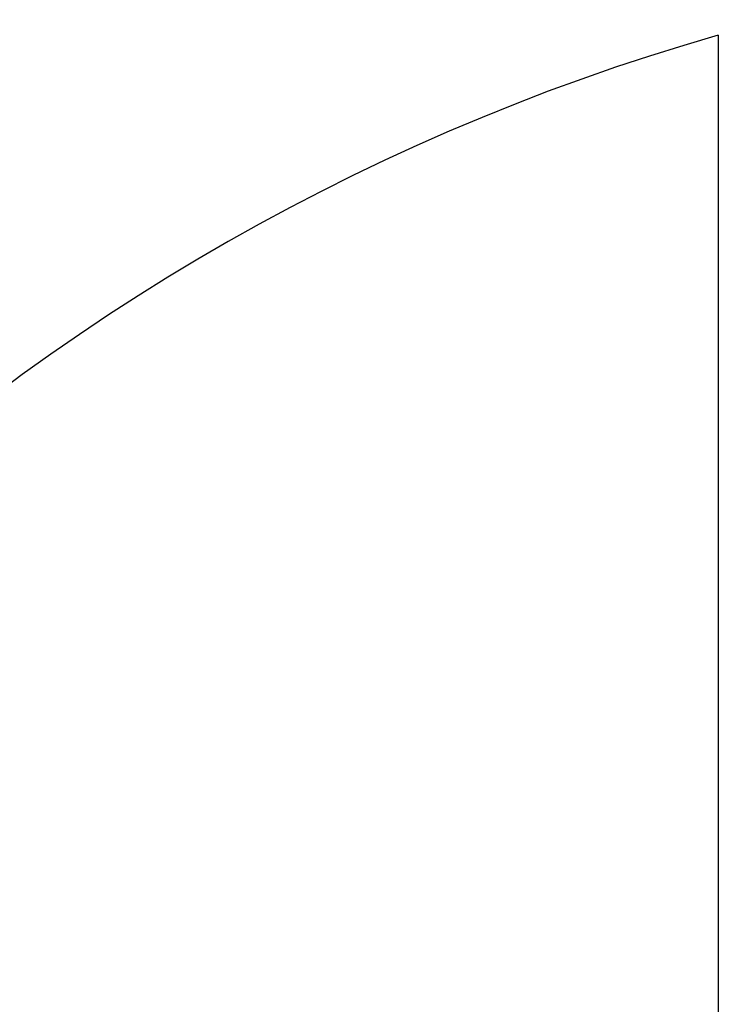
# Model space of a CAD drawing. Header units: millimetres. Extents: x 148 to 413, y 29 to 513.
# Tile 39 of 50: x 273.44 to 277.29, y 64.39 to 69.7. Entities that reach past the tile are written whole.
import ezdxf

# ---------------------------------------------------------------- set-up
doc = ezdxf.new("R2010")
doc.units = ezdxf.units.MM
doc.header["$LTSCALE"] = 47.498
doc.layers.add('KONSTR_EL', color=7, linetype='CONTINUOUS')

msp = doc.modelspace()

# ---------------------------------------------------------------- linework, layer by layer
at = {"layer": 'KONSTR_EL', "color": 4, "linetype": 'CONTINUOUS'}
msp.add_line((277.2141, 69.6139), (277.2141, 61.3766), dxfattribs=at)
for radius in [24, 19.2, 14.4]:
    msp.add_circle((280.5141, 58.0766), radius, dxfattribs=at)
for start, end in [(180, 90), (105.96201, 164.03799)]:
    msp.add_arc((280.5141, 58.0766), 12, start, end, dxfattribs=at)

doc.saveas('drawing.dxf')
